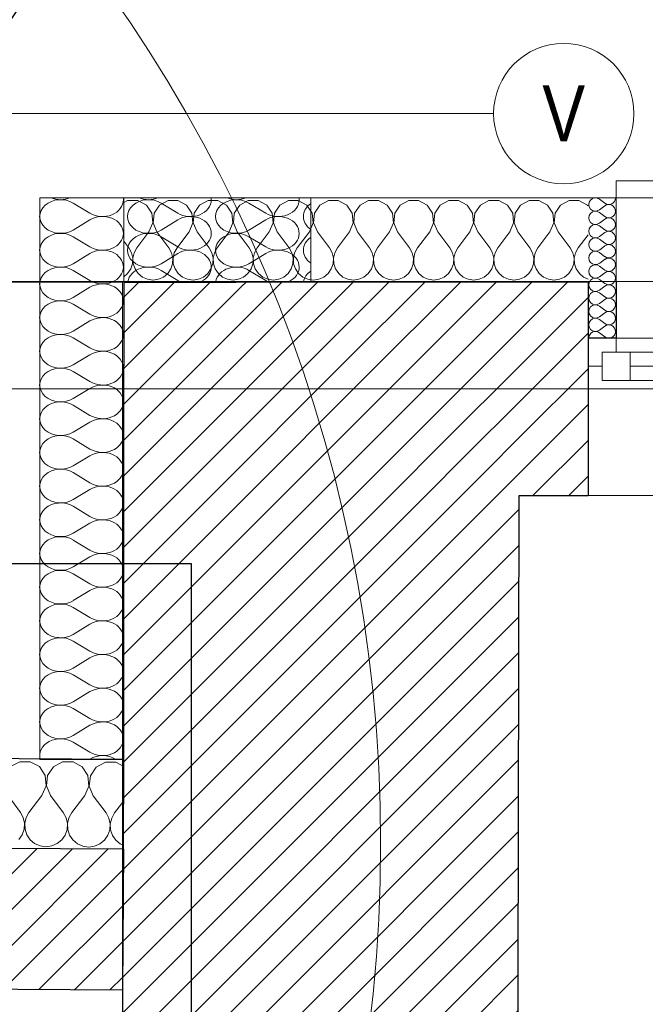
# Model space of a CAD drawing. Header units: millimetres. Extents: x -21056 to 421, y 9759 to 15589.
# Tile 98 of 120: x -1743 to -1631, y 11209 to 11384. Entities that reach past the tile are written whole.
import ezdxf
from ezdxf import colors
from ezdxf.entities.mleader import LeaderData, LeaderLine
from ezdxf.enums import TextEntityAlignment as Align
from ezdxf.math import Vec2, Vec3

# ---------------------------------------------------------------- set-up
doc = ezdxf.new("R2010")
doc.units = ezdxf.units.MM
doc.header["$LTSCALE"] = 25
doc.header["$MEASUREMENT"] = 0
doc.linetypes.add('Kropki i Kreski', pattern=[670.277762, 352.777767, -176.388884, 0, -141.111112])
doc.linetypes.add('Przerywana', pattern=[240, 120, -120])
for name, color, linetype, lineweight in [('0_Nr_pióra__60', 230, 'Continuous', 13), ('Konstrukcja - Siatki mod_Nr_pióra__1', 7, 'Continuous', 13), ('Konstrukcja - Siatki mod_Nr_pióra__48', 1, 'Continuous', 15), ('Konstrukcja - Siatki mod_Nr_pióra__7', 7, 'Continuous', 13), ('KR_INW_Nr_pióra__101', 252, 'Continuous', 5), ('KR_INW_Nr_pióra__102', 3, 'Continuous', 5), ('KR_INW_Nr_pióra__27', 7, 'Continuous', 25), ('KR_INW_Nr_pióra__47', 7, 'Continuous', 15), ('NAPIS_SODON_Nr_pióra__1', 7, 'Continuous', 13), ('NAPIS_SODON_Nr_pióra__121', 255, 'Continuous', 0), ('Okna ArchiCADa_Nr_pióra__1', 7, 'Continuous', 13), ('Okna ArchiCADa_Nr_pióra__27', 7, 'Continuous', 25), ('ROZBUDOWA_WYBURZENIA_KONSTRUKCYJNE_Nr_pióra__21', 7, 'Continuous', 25), ('ROZBUDOWA_WYBURZENIA_KONSTRUKCYJNE_Nr_pióra__27', 7, 'Continuous', 25), ('ROZBUDOWA_WYBURZENIA_KONSTRUKCYJNE_Nr_pióra__47', 7, 'Continuous', 15), ('ROZBUDOWA_WYBURZENIA_KONSTRUKCYJNE_Nr_pióra__48', 1, 'Continuous', 15)]:
    doc.layers.add(name, color=color, linetype=linetype, lineweight=lineweight)
for name, color, linetype in [('BA_odn', 1, 'Continuous'), ('Konstrukcja - Siatki mod', 7, 'Continuous'), ('KR_INW', 7, 'Continuous'), ('MV RAMKA', 7, 'Continuous'), ('NAPIS_SODON', 7, 'Continuous'), ('Okna ArchiCADa', 7, 'Continuous'), ('ROZBUDOWA_WYBURZENIA_KONSTRUKCYJNE', 7, 'Continuous')]:
    doc.layers.add(name, color=color, linetype=linetype)
doc.styles.add('BIKTS', font='bikromsw.shx', dxfattribs={"width": 0.8})
doc.styles.add('GENERATED_STYLE_1', font='ARIALN.TTF')
doc.linetypes.add('Dymek', pattern='A,0,[2,20231130_WYBURZENIA1.Shx,S=15.817082,R=0,X=-0.000255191,Y=0.048578],-1983.5,0', length=1983.5)
doc.linetypes.add('X', pattern='A,0,[1,20231130_WYBURZENIA1.Shx,S=2.380952,R=0,X=0,Y=0],-300,0', length=300)
pattern_1 = [(45, (0, 0), (-31.819804, 31.819804), [])]

# ---------------------------------------------------------------- blocks, each defined once
blk = doc.blocks.new('*X153')
at = {"layer": 'ROZBUDOWA_WYBURZENIA_KONSTRUKCYJNE_Nr_pióra__48', "linetype": 'Continuous'}
for p, q in [((230358, 121666.3), (230387.8, 121648.3)), ((230514.5, 121666.3), (230544.4, 121648.3)), ((230671.1, 121666.3), (230700.9, 121648.3)), ((230358, 121618.3), (230387.8, 121636.3)), ((230514.5, 121618.3), (230544.4, 121636.3)), ((230671.1, 121618.3), (230700.9, 121636.3)), ((230358, 121606.3), (230387.8, 121588.3)), ((230514.5, 121606.3), (230544.4, 121588.3)), ((230671.1, 121606.3), (230700.9, 121588.3)), ((230358, 121558.3), (230387.8, 121576.3)), ((230514.5, 121558.3), (230544.4, 121576.3)), ((230671.1, 121558.3), (230700.9, 121576.3)), ((230358, 121546.3), (230387.8, 121528.3)), ((230514.5, 121546.3), (230544.4, 121528.3)), ((230671.1, 121546.3), (230700.9, 121528.3)), ((230358, 121498.3), (230387.8, 121516.3)), ((230358, 121486.3), (230387.8, 121468.3)), ((230358, 121438.3), (230387.8, 121456.3)), ((230358, 121426.3), (230387.8, 121408.3)), ((230358, 121378.3), (230387.8, 121396.3)), ((230358, 121366.3), (230387.8, 121348.3)), ((230358, 121318.3), (230387.8, 121336.3)), ((230358, 121306.3), (230387.8, 121288.3)), ((230358, 121258.3), (230387.8, 121276.3)), ((230358, 121246.3), (230387.8, 121228.3)), ((230358, 121198.3), (230387.8, 121216.3)), ((230358, 121186.3), (230387.8, 121168.3)), ((230358, 121138.3), (230387.8, 121156.3)), ((230358, 121126.3), (230387.8, 121108.3)), ((230358, 121078.3), (230387.8, 121096.3)), ((230358, 121066.3), (230387.8, 121048.3)), ((230358, 121018.3), (230387.8, 121036.3)), ((230358, 121006.3), (230387.8, 120988.3)), ((230358, 120958.3), (230387.8, 120976.3)), ((230358, 120946.3), (230387.8, 120928.3)), ((230358, 120898.3), (230387.8, 120916.3)), ((230358, 120886.3), (230387.8, 120868.3)), ((230358, 120838.3), (230387.8, 120856.3)), ((230358, 120826.3), (230387.8, 120808.3)), ((230358, 120778.3), (230387.8, 120796.3)), ((230358, 120766.3), (230387.8, 120748.3)), ((230358, 120718.3), (230387.8, 120736.3)), ((230358, 120706.3), (230387.8, 120688.3)), ((230386.7, 120675.6), (230387.8, 120676.3))]:
    blk.add_line(p, q, dxfattribs=at)
at = {"layer": 'ROZBUDOWA_WYBURZENIA_KONSTRUKCYJNE_Nr_pióra__48', "linetype": 'X'}
for centre, start_param, end_param in [((230335.6, 121642.3), 4.068888, 8.497483), ((230335.6, 121702.3), 1.0957, 2.045893), ((230410.2, 121672.3), 0.927295, 3.141593), ((230410.2, 121672.3), 3.141593, 3.252572), ((230492.2, 121642.3), 4.068888, 8.497483), ((230492.2, 121702.3), 1.0957, 2.045893), ((230566.7, 121672.3), 0.927295, 3.141593), ((230566.7, 121672.3), 3.141593, 3.252572), ((230648.7, 121642.3), 4.068888, 8.497483), ((230648.7, 121702.3), 1.0957, 2.045893), ((230723.2, 121672.3), 0.927295, 3.141593), ((230723.2, 121672.3), 3.141593, 3.252572), ((230805.2, 121642.3), 5.413717, 7.152653), ((230410.2, 121612.3), 3.141593, 5.35589), ((230566.7, 121612.3), 3.141593, 5.35589), ((230723.2, 121612.3), 3.141593, 5.35589), ((230335.6, 121582.3), 4.068888, 8.497483), ((230410.2, 121612.3), 0.927295, 3.141593), ((230492.2, 121582.3), 4.068888, 8.497483), ((230566.7, 121612.3), 0.927295, 3.141593), ((230648.7, 121582.3), 4.068888, 8.497483), ((230723.2, 121612.3), 0.927295, 3.141593), ((230805.2, 121582.3), 5.413717, 7.152653), ((230410.2, 121552.3), 3.141593, 5.35589), ((230566.7, 121552.3), 3.141593, 5.35589), ((230723.2, 121552.3), 3.141593, 5.35589), ((230335.6, 121522.3), 4.068888, 8.497483), ((230492.2, 121522.3), 4.068888, 6.140829), ((230648.7, 121522.3), 4.068888, 6.140829), ((230410.2, 121552.3), 0.927295, 3.141593), ((230566.7, 121552.3), 2.109989, 3.141593), ((230723.2, 121552.3), 2.109989, 3.141593), ((230805.2, 121522.3), 5.413717, 6.140829), ((230410.2, 121492.3), 3.141593, 5.35589), ((230566.7, 121552.3), 0.927295, 1.031604), ((230723.2, 121552.3), 0.927295, 1.031604), ((230335.6, 121462.3), 4.068888, 8.497483), ((230410.2, 121492.3), 0.927295, 3.141593), ((230410.2, 121432.3), 3.141593, 5.35589), ((230335.6, 121402.3), 4.068888, 8.497483), ((230410.2, 121432.3), 0.927295, 3.141593), ((230410.2, 121372.3), 3.141593, 5.35589), ((230335.6, 121342.3), 4.068888, 8.497483), ((230410.2, 121372.3), 0.927295, 3.141593), ((230410.2, 121312.3), 3.141593, 5.35589), ((230335.6, 121282.3), 4.068888, 8.497483), ((230410.2, 121312.3), 0.927295, 3.141593), ((230410.2, 121252.3), 3.141593, 5.35589), ((230335.6, 121222.3), 4.068888, 8.497483), ((230410.2, 121252.3), 0.927295, 3.141593), ((230410.2, 121192.3), 3.141593, 5.35589), ((230335.6, 121162.3), 4.068888, 8.497483), ((230410.2, 121192.3), 0.927295, 3.141593), ((230410.2, 121132.3), 3.141593, 5.35589), ((230335.6, 121102.3), 4.068888, 8.497483), ((230410.2, 121132.3), 0.927295, 3.141593), ((230410.2, 121072.3), 3.141593, 5.35589), ((230335.6, 121042.3), 4.068888, 8.497483), ((230410.2, 121072.3), 0.927295, 3.141593), ((230410.2, 121012.3), 3.141593, 5.35589), ((230335.6, 120982.3), 4.068888, 8.497483), ((230410.2, 121012.3), 0.927295, 3.141593), ((230410.2, 120952.3), 3.141593, 5.35589), ((230335.6, 120922.3), 4.068888, 8.497483), ((230410.2, 120952.3), 0.927295, 3.141593), ((230410.2, 120892.3), 3.141593, 5.35589), ((230335.6, 120862.3), 4.068888, 8.497483), ((230410.2, 120892.3), 0.927295, 3.141593), ((230410.2, 120832.3), 3.141593, 5.35589), ((230335.6, 120802.3), 4.068888, 8.497483), ((230410.2, 120832.3), 0.927295, 3.141593), ((230410.2, 120772.3), 3.141593, 5.35589), ((230335.6, 120742.3), 4.068888, 8.497483), ((230410.2, 120772.3), 0.927295, 3.141593), ((230410.2, 120712.3), 3.141593, 5.35589), ((230335.6, 120682.3), 4.068888, 6.508668), ((230410.2, 120712.3), 0.927295, 3.141593), ((230410.2, 120652.3), 4.030563, 5.35589)]:
    blk.add_ellipse(centre, major_axis=(-37.3, 0), ratio=0.804969, start_param=start_param, end_param=end_param, dxfattribs=at)
blk = doc.blocks.new('Wypełnienie_2')
at = {"layer": 'ROZBUDOWA_WYBURZENIA_KONSTRUKCYJNE_Nr_pióra__48', "linetype": 'X'}
for p, q in [((230298.4, 121526.5), (230298.4, 121675.6)), ((230298.4, 121675.6), (230448.4, 121675.6)), ((230448.4, 121675.6), (230781.2, 121675.6)), ((230781.2, 121675.6), (230781.2, 121526.5)), ((230298.4, 120675.6), (230298.4, 121526.5)), ((230448.4, 121526.5), (230448.4, 120675.6)), ((230781.2, 121526.5), (230448.4, 121526.5)), ((230448.4, 120675.6), (230298.4, 120675.6))]:
    blk.add_line(p, q, dxfattribs=at)
blk.add_blockref('*X153', (0, 0), dxfattribs=at)
blk = doc.blocks.new('Strop_1', base_point=(179225, 121523.3))
at = {"layer": 'NAPIS_SODON_Nr_pióra__1', "linetype": 'Continuous', "flags": 128}
blk.add_lwpolyline([(179225, 121523.3), (179225.9, 107003.8), (250898.3, 107008.3), (250897.4, 121527.8)], close=True, dxfattribs=at)
blk = doc.blocks.new('Strop_2', base_point=(188316, 115154.1))
at = {"layer": 'NAPIS_SODON_Nr_pióra__121', "linetype": 'Continuous', "flags": 128}
blk.add_lwpolyline([(205315.4, 121145.6), (224463.2, 121145.6), (224463.2, 120284.7), (224843.2, 120284.7), (224843.2, 121525.6), (230445.6, 121525.6), (230445.6, 120284.7), (230445.6, 115394.1), (230442.2, 115394.1), (230443.9, 117003.9), (226439, 117009.8), (226379.4, 115221.6), (224893.2, 115252.5), (224893.2, 113397.6), (205242.2, 113397.6)], dxfattribs=at)
blk = doc.blocks.new('*X308')
at = {"layer": 'KR_INW_Nr_pióra__102', "linetype": 'Continuous'}
for p, q in [((230455, 121670.6), (230448.4, 121667.1)), ((230492.9, 121614.9), (230499.6, 121630.9)), ((230499.6, 121630.9), (230499, 121637.5)), ((230500.9, 121636.1), (230500.4, 121630.9)), ((230500.4, 121630.9), (230507.1, 121614.9)), ((230492.9, 121614.9), (230471.4, 121586.3)), ((230507.1, 121614.9), (230528.6, 121586.3)), ((230448.2, 121598.2), (230457.1, 121586.3)), ((230551.6, 121597.9), (230542.9, 121586.3)), ((230461.9, 121577.7), (230457.1, 121586.3)), ((230464.1, 121568.1), (230461.9, 121577.7)), ((230466.7, 121577.7), (230464.4, 121568.1)), ((230471.4, 121586.3), (230466.7, 121577.7)), ((230533.3, 121577.7), (230528.6, 121586.3)), ((230535.6, 121568.1), (230533.3, 121577.7)), ((230538.1, 121577.7), (230535.9, 121568.1)), ((230542.9, 121586.3), (230538.1, 121577.7)), ((230460.5, 121548.9), (230463.7, 121558.2)), ((230463.7, 121558.2), (230464.1, 121568.1)), ((230464.4, 121568.1), (230464.9, 121558.2)), ((230464.9, 121558.2), (230468.1, 121548.9)), ((230531.9, 121548.9), (230535.1, 121558.2)), ((230535.1, 121558.2), (230535.6, 121568.1)), ((230535.9, 121568.1), (230536.3, 121558.2)), ((230536.3, 121558.2), (230539.5, 121548.9)), ((230603.4, 121548.9), (230606.1, 121556.9)), ((230609, 121554.7), (230610.9, 121548.9)), ((230448.1, 121535.1), (230454.9, 121540.8)), ((230454.9, 121540.8), (230460.5, 121548.9)), ((230468.1, 121548.9), (230473.6, 121540.8)), ((230473.6, 121540.8), (230481.2, 121534.5)), ((230518.8, 121534.5), (230526.4, 121540.8)), ((230526.4, 121540.8), (230531.9, 121548.9)), ((230539.5, 121548.9), (230545.1, 121540.8)), ((230545.1, 121540.8), (230552.7, 121534.5)), ((230590.2, 121534.5), (230597.8, 121540.8)), ((230597.8, 121540.8), (230603.4, 121548.9)), ((230610.9, 121548.9), (230616.5, 121540.8)), ((230616.5, 121540.8), (230624.1, 121534.5)), ((230481.2, 121534.5), (230490.2, 121530.5)), ((230490.2, 121530.5), (230500, 121529.2)), ((230500, 121529.2), (230509.8, 121530.5)), ((230509.8, 121530.5), (230518.8, 121534.5)), ((230552.7, 121534.5), (230561.7, 121530.5)), ((230561.7, 121530.5), (230571.4, 121529.2)), ((230571.4, 121529.2), (230581.2, 121530.5)), ((230581.2, 121530.5), (230590.2, 121534.5)), ((230624.1, 121534.5), (230633.1, 121530.5)), ((230633.1, 121530.5), (230642.9, 121529.2))]:
    blk.add_line(p, q, dxfattribs=at)
blk = doc.blocks.new('Ściana_21', base_point=(231153.4, 121675.6))
at = {"layer": 'KR_INW_Nr_pióra__101', "linetype": 'Continuous'}
h = blk.add_hatch(dxfattribs=at)
h.set_pattern_fill('Cegła_licówka', color=256, style=0, pattern_type=2)
h.set_pattern_definition(pattern_1)
h.paths.add_polyline_path([(230447.3, 121145.6), (231152.3, 121145.6), (230647.6, 121525.6), (230448.1, 121525.6)])
h = blk.add_hatch(dxfattribs=at)
h.set_pattern_fill('Cegła_licówka', color=256, style=0, pattern_type=2)
h.set_pattern_definition(pattern_1)
h.paths.add_polyline_path([(230447.3, 121145.6), (230441.4, 118243.6), (230556.4, 118243.4), (231146.4, 118242.2), (231152.3, 121145.6)])
at = {"layer": 'KR_INW_Nr_pióra__27', "linetype": 'Continuous'}
blk.add_line((230448.1, 121525.6), (230647.6, 121525.6), dxfattribs=at)
at = {"layer": 'KR_INW_Nr_pióra__27', "linetype": 'Continuous', "flags": 128}
for points in [[(230448.1, 121525.6), (230441.4, 118243.6)], [(231146.4, 118242.2), (231152.3, 121145.6)]]:
    blk.add_lwpolyline(points, dxfattribs=at)
at = {"layer": 'KR_INW_Nr_pióra__47', "linetype": 'Continuous', "flags": 128}
blk.add_lwpolyline([(230448.4, 121675.6), (230448.1, 121525.6)], dxfattribs=at)
at = {"layer": 'KR_INW'}
blk.add_blockref('*X308', (0, 0), dxfattribs=at)
blk = doc.blocks.new('*X312')
at = {"layer": 'KR_INW_Nr_pióra__102', "linetype": 'Continuous'}
for p, q in [((230455.6, 121670.9), (230455, 121670.6)), ((230473, 121670.9), (230455.6, 121670.9)), ((230488.3, 121662.7), (230473, 121670.9)), ((230497.9, 121648.2), (230488.3, 121662.7)), ((230511.7, 121662.7), (230502.1, 121648.2)), ((230527, 121670.9), (230511.7, 121662.7)), ((230544.4, 121670.9), (230527, 121670.9)), ((230559.7, 121662.7), (230544.4, 121670.9)), ((230569.4, 121648.2), (230559.7, 121662.7)), ((230583.1, 121662.7), (230573.5, 121648.2)), ((230598.4, 121670.9), (230583.1, 121662.7)), ((230615.8, 121670.9), (230598.4, 121670.9)), ((230631.2, 121662.7), (230615.8, 121670.9)), ((230640.8, 121648.2), (230631.2, 121662.7)), ((230654.5, 121662.7), (230644.9, 121648.2)), ((230669.9, 121670.9), (230654.5, 121662.7)), ((230687.3, 121670.9), (230669.9, 121670.9)), ((230702.6, 121662.7), (230687.3, 121670.9)), ((230712.2, 121648.2), (230702.6, 121662.7)), ((230726, 121662.7), (230716.3, 121648.2)), ((230741.3, 121670.9), (230726, 121662.7)), ((230758.7, 121670.9), (230741.3, 121670.9)), ((230774, 121662.7), (230758.7, 121670.9)), ((230783.7, 121648.2), (230774, 121662.7)), ((230797.4, 121662.7), (230787.8, 121648.2)), ((230812.7, 121670.9), (230797.4, 121662.7)), ((230830.1, 121670.9), (230812.7, 121670.9)), ((230845.5, 121662.7), (230830.1, 121670.9)), ((230855.1, 121648.2), (230845.5, 121662.7)), ((230868.8, 121662.7), (230859.2, 121648.2)), ((230884.2, 121670.9), (230868.8, 121662.7)), ((230901.6, 121670.9), (230884.2, 121670.9)), ((230916.9, 121662.7), (230901.6, 121670.9)), ((230926.5, 121648.2), (230916.9, 121662.7)), ((230940.3, 121662.7), (230930.6, 121648.2)), ((230955.6, 121670.9), (230940.3, 121662.7)), ((230973, 121670.9), (230955.6, 121670.9)), ((230988.3, 121662.7), (230973, 121670.9)), ((230997.9, 121648.2), (230988.3, 121662.7)), ((231011.7, 121662.7), (231002.1, 121648.2)), ((231027, 121670.9), (231011.7, 121662.7)), ((231044.4, 121670.9), (231027, 121670.9)), ((231059.7, 121662.7), (231044.4, 121670.9)), ((231069.4, 121648.2), (231059.7, 121662.7)), ((231083.1, 121662.7), (231073.5, 121648.2)), ((231098.4, 121670.9), (231083.1, 121662.7)), ((231115.8, 121670.9), (231098.4, 121670.9)), ((231131.2, 121662.7), (231115.8, 121670.9)), ((231140.8, 121648.2), (231131.2, 121662.7)), ((231154.5, 121662.7), (231144.9, 121648.2)), ((231169.9, 121670.9), (231154.5, 121662.7)), ((231187.3, 121670.9), (231169.9, 121670.9)), ((231202.6, 121662.7), (231187.3, 121670.9)), ((231212.2, 121648.2), (231202.6, 121662.7)), ((231226, 121662.7), (231216.3, 121648.2)), ((231241.3, 121670.9), (231226, 121662.7)), ((231258.7, 121670.9), (231241.3, 121670.9)), ((231274, 121662.7), (231258.7, 121670.9)), ((231274.9, 121661.4), (231274, 121662.7)), ((230499, 121637.5), (230497.9, 121648.2)), ((230502.1, 121648.2), (230500.9, 121636.1)), ((230571, 121630.9), (230569.4, 121648.2)), ((230573.5, 121648.2), (230571.8, 121630.9)), ((230642.4, 121630.9), (230640.8, 121648.2)), ((230644.9, 121648.2), (230643.3, 121630.9)), ((230713.9, 121630.9), (230712.2, 121648.2)), ((230716.3, 121648.2), (230714.7, 121630.9)), ((230785.3, 121630.9), (230783.7, 121648.2)), ((230787.8, 121648.2), (230786.1, 121630.9)), ((230856.7, 121630.9), (230855.1, 121648.2)), ((230859.2, 121648.2), (230857.6, 121630.9)), ((230928.2, 121630.9), (230926.5, 121648.2)), ((230930.6, 121648.2), (230929, 121630.9)), ((230999.6, 121630.9), (230997.9, 121648.2)), ((231002.1, 121648.2), (231000.4, 121630.9)), ((231071, 121630.9), (231069.4, 121648.2)), ((231073.5, 121648.2), (231071.8, 121630.9)), ((231142.4, 121630.9), (231140.8, 121648.2)), ((231144.9, 121648.2), (231143.3, 121630.9)), ((231213.9, 121630.9), (231212.2, 121648.2)), ((231216.3, 121648.2), (231214.7, 121630.9)), ((230564.3, 121614.9), (230571, 121630.9)), ((230571.8, 121630.9), (230578.6, 121614.9)), ((230635.7, 121614.9), (230642.4, 121630.9)), ((230643.3, 121630.9), (230650, 121614.9)), ((230707.1, 121614.9), (230713.9, 121630.9)), ((230714.7, 121630.9), (230721.4, 121614.9)), ((230778.6, 121614.9), (230785.3, 121630.9)), ((230786.1, 121630.9), (230792.9, 121614.9)), ((230850, 121614.9), (230856.7, 121630.9)), ((230857.6, 121630.9), (230864.3, 121614.9)), ((230921.4, 121614.9), (230928.2, 121630.9)), ((230929, 121630.9), (230935.7, 121614.9)), ((230992.9, 121614.9), (230999.6, 121630.9)), ((231000.4, 121630.9), (231007.1, 121614.9)), ((231064.3, 121614.9), (231071, 121630.9)), ((231071.8, 121630.9), (231078.6, 121614.9)), ((231135.7, 121614.9), (231142.4, 121630.9)), ((231143.3, 121630.9), (231150, 121614.9)), ((231207.1, 121614.9), (231213.9, 121630.9)), ((231214.7, 121630.9), (231221.4, 121614.9)), ((230564.3, 121614.9), (230551.6, 121597.9)), ((230578.6, 121614.9), (230600, 121586.3)), ((230635.7, 121614.9), (230614.3, 121586.3)), ((230650, 121614.9), (230671.4, 121586.3)), ((230707.1, 121614.9), (230685.7, 121586.3)), ((230721.4, 121614.9), (230742.9, 121586.3)), ((230778.6, 121614.9), (230757.1, 121586.3)), ((230792.9, 121614.9), (230814.3, 121586.3)), ((230850, 121614.9), (230828.6, 121586.3)), ((230864.3, 121614.9), (230885.7, 121586.3)), ((230921.4, 121614.9), (230900, 121586.3)), ((230935.7, 121614.9), (230957.1, 121586.3)), ((230992.9, 121614.9), (230971.4, 121586.3)), ((231007.1, 121614.9), (231028.6, 121586.3)), ((231064.3, 121614.9), (231042.9, 121586.3)), ((231078.6, 121614.9), (231100, 121586.3)), ((231135.7, 121614.9), (231114.3, 121586.3)), ((231150, 121614.9), (231171.4, 121586.3)), ((231207.1, 121614.9), (231185.7, 121586.3)), ((231221.4, 121614.9), (231242.9, 121586.3)), ((231274.9, 121610), (231257.1, 121586.3)), ((230604.8, 121577.7), (230600, 121586.3)), ((230607, 121568.1), (230604.8, 121577.7)), ((230609.5, 121577.7), (230607.3, 121568.1)), ((230614.3, 121586.3), (230609.5, 121577.7)), ((230676.2, 121577.7), (230671.4, 121586.3)), ((230678.4, 121568.1), (230676.2, 121577.7)), ((230680.9, 121577.7), (230678.7, 121568.1)), ((230685.7, 121586.3), (230680.9, 121577.7)), ((230747.6, 121577.7), (230742.9, 121586.3)), ((230749.9, 121568.1), (230747.6, 121577.7)), ((230752.4, 121577.7), (230750.1, 121568.1)), ((230757.1, 121586.3), (230752.4, 121577.7)), ((230819.1, 121577.7), (230814.3, 121586.3)), ((230821.3, 121568.1), (230819.1, 121577.7)), ((230823.8, 121577.7), (230821.6, 121568.1)), ((230828.6, 121586.3), (230823.8, 121577.7)), ((230890.5, 121577.7), (230885.7, 121586.3)), ((230892.7, 121568.1), (230890.5, 121577.7)), ((230895.2, 121577.7), (230893, 121568.1)), ((230900, 121586.3), (230895.2, 121577.7)), ((230961.9, 121577.7), (230957.1, 121586.3)), ((230964.1, 121568.1), (230961.9, 121577.7)), ((230966.7, 121577.7), (230964.4, 121568.1)), ((230971.4, 121586.3), (230966.7, 121577.7)), ((231033.3, 121577.7), (231028.6, 121586.3)), ((231035.6, 121568.1), (231033.3, 121577.7)), ((231038.1, 121577.7), (231035.9, 121568.1)), ((231042.9, 121586.3), (231038.1, 121577.7)), ((231104.8, 121577.7), (231100, 121586.3)), ((231107, 121568.1), (231104.8, 121577.7)), ((231109.5, 121577.7), (231107.3, 121568.1)), ((231114.3, 121586.3), (231109.5, 121577.7)), ((231176.2, 121577.7), (231171.4, 121586.3)), ((231178.4, 121568.1), (231176.2, 121577.7)), ((231180.9, 121577.7), (231178.7, 121568.1)), ((231185.7, 121586.3), (231180.9, 121577.7)), ((231247.6, 121577.7), (231242.9, 121586.3)), ((231249.9, 121568.1), (231247.6, 121577.7)), ((231252.4, 121577.7), (231250.1, 121568.1)), ((231257.1, 121586.3), (231252.4, 121577.7)), ((230606.1, 121556.9), (230606.5, 121558.2)), ((230606.5, 121558.2), (230607, 121568.1)), ((230607.3, 121568.1), (230607.8, 121558.2)), ((230607.8, 121558.2), (230609, 121554.7)), ((230674.8, 121548.9), (230677.9, 121558.2)), ((230677.9, 121558.2), (230678.4, 121568.1)), ((230678.7, 121568.1), (230679.2, 121558.2)), ((230679.2, 121558.2), (230682.3, 121548.9)), ((230746.2, 121548.9), (230749.4, 121558.2)), ((230749.4, 121558.2), (230749.9, 121568.1)), ((230750.1, 121568.1), (230750.6, 121558.2)), ((230750.6, 121558.2), (230753.8, 121548.9)), ((230817.7, 121548.9), (230820.8, 121558.2)), ((230820.8, 121558.2), (230821.3, 121568.1)), ((230821.6, 121568.1), (230822.1, 121558.2)), ((230822.1, 121558.2), (230825.2, 121548.9)), ((230889.1, 121548.9), (230892.2, 121558.2)), ((230892.2, 121558.2), (230892.7, 121568.1)), ((230893, 121568.1), (230893.5, 121558.2)), ((230893.5, 121558.2), (230896.6, 121548.9)), ((230960.5, 121548.9), (230963.7, 121558.2)), ((230963.7, 121558.2), (230964.1, 121568.1)), ((230964.4, 121568.1), (230964.9, 121558.2)), ((230964.9, 121558.2), (230968.1, 121548.9)), ((231031.9, 121548.9), (231035.1, 121558.2)), ((231035.1, 121558.2), (231035.6, 121568.1)), ((231035.9, 121568.1), (231036.3, 121558.2)), ((231036.3, 121558.2), (231039.5, 121548.9)), ((231103.4, 121548.9), (231106.5, 121558.2)), ((231106.5, 121558.2), (231107, 121568.1)), ((231107.3, 121568.1), (231107.8, 121558.2)), ((231107.8, 121558.2), (231110.9, 121548.9)), ((231174.8, 121548.9), (231177.9, 121558.2)), ((231177.9, 121558.2), (231178.4, 121568.1)), ((231178.7, 121568.1), (231179.2, 121558.2)), ((231179.2, 121558.2), (231182.3, 121548.9)), ((231246.2, 121548.9), (231249.4, 121558.2)), ((231249.4, 121558.2), (231249.9, 121568.1)), ((231250.1, 121568.1), (231250.6, 121558.2)), ((231250.6, 121558.2), (231253.8, 121548.9)), ((230661.6, 121534.5), (230669.2, 121540.8)), ((230669.2, 121540.8), (230674.8, 121548.9)), ((230682.3, 121548.9), (230687.9, 121540.8)), ((230687.9, 121540.8), (230695.5, 121534.5)), ((230733.1, 121534.5), (230740.6, 121540.8)), ((230740.6, 121540.8), (230746.2, 121548.9)), ((230753.8, 121548.9), (230759.4, 121540.8)), ((230759.4, 121540.8), (230766.9, 121534.5)), ((230804.5, 121534.5), (230812.1, 121540.8)), ((230812.1, 121540.8), (230817.7, 121548.9)), ((230825.2, 121548.9), (230830.8, 121540.8)), ((230830.8, 121540.8), (230838.4, 121534.5)), ((230875.9, 121534.5), (230883.5, 121540.8)), ((230883.5, 121540.8), (230889.1, 121548.9)), ((230896.6, 121548.9), (230902.2, 121540.8)), ((230902.2, 121540.8), (230909.8, 121534.5)), ((230947.3, 121534.5), (230954.9, 121540.8)), ((230954.9, 121540.8), (230960.5, 121548.9)), ((230968.1, 121548.9), (230973.6, 121540.8)), ((230973.6, 121540.8), (230981.2, 121534.5)), ((231018.8, 121534.5), (231026.4, 121540.8)), ((231026.4, 121540.8), (231031.9, 121548.9)), ((231039.5, 121548.9), (231045.1, 121540.8)), ((231045.1, 121540.8), (231052.7, 121534.5)), ((231090.2, 121534.5), (231097.8, 121540.8)), ((231097.8, 121540.8), (231103.4, 121548.9)), ((231110.9, 121548.9), (231116.5, 121540.8)), ((231116.5, 121540.8), (231124.1, 121534.5)), ((231161.6, 121534.5), (231169.2, 121540.8)), ((231169.2, 121540.8), (231174.8, 121548.9)), ((231182.3, 121548.9), (231187.9, 121540.8)), ((231187.9, 121540.8), (231195.5, 121534.5)), ((231233.1, 121534.5), (231240.6, 121540.8)), ((231240.6, 121540.8), (231246.2, 121548.9)), ((231253.8, 121548.9), (231259.4, 121540.8)), ((231259.4, 121540.8), (231266.9, 121534.5)), ((230642.9, 121529.2), (230652.6, 121530.5)), ((230652.6, 121530.5), (230661.6, 121534.5)), ((230695.5, 121534.5), (230704.5, 121530.5)), ((230704.5, 121530.5), (230714.3, 121529.2)), ((230714.3, 121529.2), (230724, 121530.5)), ((230724, 121530.5), (230733.1, 121534.5)), ((230766.9, 121534.5), (230776, 121530.5)), ((230776, 121530.5), (230785.7, 121529.2)), ((230785.7, 121529.2), (230795.5, 121530.5)), ((230795.5, 121530.5), (230804.5, 121534.5)), ((230838.4, 121534.5), (230847.4, 121530.5)), ((230847.4, 121530.5), (230857.1, 121529.2)), ((230857.1, 121529.2), (230866.9, 121530.5)), ((230866.9, 121530.5), (230875.9, 121534.5)), ((230909.8, 121534.5), (230918.8, 121530.5)), ((230918.8, 121530.5), (230928.6, 121529.2)), ((230928.6, 121529.2), (230938.3, 121530.5)), ((230938.3, 121530.5), (230947.3, 121534.5)), ((230981.2, 121534.5), (230990.2, 121530.5)), ((230990.2, 121530.5), (231000, 121529.2)), ((231000, 121529.2), (231009.8, 121530.5)), ((231009.8, 121530.5), (231018.8, 121534.5)), ((231052.7, 121534.5), (231061.7, 121530.5)), ((231061.7, 121530.5), (231071.4, 121529.2)), ((231071.4, 121529.2), (231081.2, 121530.5)), ((231081.2, 121530.5), (231090.2, 121534.5)), ((231124.1, 121534.5), (231133.1, 121530.5)), ((231133.1, 121530.5), (231142.9, 121529.2)), ((231142.9, 121529.2), (231152.6, 121530.5)), ((231152.6, 121530.5), (231161.6, 121534.5)), ((231195.5, 121534.5), (231204.5, 121530.5)), ((231204.5, 121530.5), (231214.3, 121529.2)), ((231214.3, 121529.2), (231224, 121530.5)), ((231224, 121530.5), (231233.1, 121534.5)), ((231266.9, 121534.5), (231274.9, 121531))]:
    blk.add_line(p, q, dxfattribs=at)
blk = doc.blocks.new('*X323')
at = {"layer": 'KR_INW_Nr_pióra__102', "linetype": 'Continuous'}
for p, q in [((231295.2, 121673.2), (231304.7, 121666.1)), ((231295.2, 121654.2), (231304.7, 121661.3)), ((231295.2, 121649.4), (231304.7, 121642.3)), ((231295.2, 121630.4), (231304.7, 121637.5)), ((231295.2, 121625.6), (231304.7, 121618.5)), ((231295.2, 121606.5), (231304.7, 121613.7)), ((231295.2, 121601.8), (231304.7, 121594.6)), ((231295.2, 121582.7), (231304.7, 121589.9)), ((231295.2, 121578), (231304.7, 121570.8)), ((231295.2, 121558.9), (231304.7, 121566.1)), ((231295.2, 121554.2), (231304.7, 121547)), ((231295.2, 121535.1), (231304.7, 121542.3)), ((231295.2, 121530.4), (231304.7, 121523.2)), ((231295.2, 121511.3), (231304.7, 121518.5)), ((231295.2, 121506.5), (231304.7, 121499.4)), ((231295.2, 121487.5), (231304.7, 121494.6)), ((231295.2, 121482.7), (231304.7, 121475.6)), ((231295.2, 121463.7), (231304.7, 121470.8)), ((231295.2, 121458.9), (231304.7, 121451.8)), ((231295.2, 121439.9), (231304.7, 121447)), ((231295.2, 121435.1), (231304.7, 121428))]:
    blk.add_line(p, q, dxfattribs=at)
for centre, start, end in [((231288, 121663.7), 53.1301, 306.8699), ((231311.8, 121675.6), 233.1301, 0), ((231311.8, 121651.8), 0, 126.8699), ((231288, 121639.9), 53.1301, 306.8699), ((231311.8, 121651.8), 233.1301, 0), ((231288, 121616.1), 53.1301, 306.8699), ((231311.8, 121628), 0, 126.8699), ((231311.8, 121628), 233.1301, 0), ((231311.8, 121604.2), 0, 126.8699), ((231288, 121592.3), 53.1301, 306.8699), ((231311.8, 121604.2), 233.1301, 0), ((231311.8, 121580.4), 0, 126.8699), ((231288, 121568.5), 53.1301, 306.8699), ((231311.8, 121580.4), 233.1301, 0), ((231288, 121544.6), 53.1301, 306.8699), ((231311.8, 121556.5), 0, 126.8699), ((231311.8, 121556.5), 233.1301, 0), ((231311.8, 121532.7), 0, 126.8699), ((231288, 121520.8), 53.1301, 306.8699), ((231311.8, 121532.7), 233.1301, 0), ((231311.8, 121508.9), 0, 126.8699), ((231288, 121497), 53.1301, 306.8699), ((231311.8, 121508.9), 233.1301, 0), ((231288, 121473.2), 53.1301, 306.8699), ((231311.8, 121485.1), 0, 126.8699), ((231311.8, 121485.1), 233.1301, 0), ((231311.8, 121461.3), 0, 126.8699), ((231288, 121449.4), 53.1301, 306.8699), ((231311.8, 121461.3), 233.1301, 0), ((231311.8, 121437.5), 0, 126.8699), ((231288, 121425.6), 53.1301, 180), ((231311.8, 121437.5), 233.1301, 0)]:
    blk.add_arc(centre, 11.9, start, end, dxfattribs=at)
blk = doc.blocks.new('Okno dwuskrzydłowe 19_5')
at = {"layer": 'Okna ArchiCADa_Nr_pióra__1', "linetype": 'Continuous'}
for p, q in [((-566.8, 230), (566.8, 230)), ((-541.8, 25), (-491.8, 25)), ((-541.8, -25), (-541.8, 25)), ((-491.8, 25), (-50, 25)), ((-491.8, 25), (-491.8, -25)), ((-491.8, 25), (-50, 25)), ((-566.8, 0), (-541.8, 0)), ((-541.8, 0), (-541.8, -25)), ((-491.8, 0), (-50, 0)), ((-541.8, -25), (-516.8, -25)), ((-491.8, -25), (-541.8, -25)), ((-516.8, -25), (-516.8, -50)), ((-50, -25), (-491.8, -25)), ((-516.8, -50), (-566.8, -50)), ((0, -50), (-516.8, -50)), ((-516.8, -300), (-516.8, -330)), ((-516.8, -330), (516.8, -330))]:
    blk.add_line(p, q, dxfattribs=at)
at = {"layer": 'Okna ArchiCADa_Nr_pióra__1', "linetype": 'Przerywana'}
blk.add_line((-516.8, -300), (516.8, -300), dxfattribs=at)
at = {"layer": 'Okna ArchiCADa_Nr_pióra__27', "linetype": 'Continuous'}
for p, q in [((-566.8, -50), (-566.8, 0)), ((-516.8, -50), (-566.8, -50))]:
    blk.add_line(p, q, dxfattribs=at)
blk = doc.blocks.new('Ściana_22', base_point=(231153.4, 121675.6))
at = {"layer": 'KR_INW_Nr_pióra__101', "linetype": 'Continuous'}
h = blk.add_hatch(dxfattribs=at)
h.set_pattern_fill('Cegła_licówka', color=256, style=0, pattern_type=2)
h.set_pattern_definition(pattern_1)
h.paths.add_polyline_path([(230647.6, 121525.6), (231152.3, 121145.6), (231153.1, 121525.6)])
h = blk.add_hatch(dxfattribs=at)
h.set_pattern_fill('Cegła_licówka', color=256, style=0, pattern_type=2)
h.set_pattern_definition(pattern_1)
h.paths.add_polyline_path([(231152.3, 121145.6), (231274.9, 121145.6), (231274.9, 121375.6), (231274.9, 121425.6), (231274.9, 121525.6), (231153.1, 121525.6)])
at = {"layer": 'KR_INW_Nr_pióra__27', "linetype": 'Continuous'}
for p, q in [((231153.1, 121525.6), (230647.6, 121525.6)), ((231274.9, 121525.6), (231153.1, 121525.6)), ((231274.9, 121525.6), (231274.9, 121425.6)), ((231324.9, 121525.6), (231324.9, 121425.6)), ((231324.9, 121425.6), (231274.9, 121425.6)), ((231274.9, 121425.6), (231274.9, 121375.6)), ((231274.9, 121375.6), (231274.9, 121145.6))]:
    blk.add_line(p, q, dxfattribs=at)
at = {"layer": 'KR_INW_Nr_pióra__27', "linetype": 'Continuous', "flags": 128}
blk.add_lwpolyline([(231152.3, 121145.6), (231274.9, 121145.6)], dxfattribs=at)
at = {"layer": 'KR_INW_Nr_pióra__47', "linetype": 'Continuous'}
for p, q in [((231274.9, 121675.6), (231324.9, 121675.6)), ((231324.9, 121425.6), (231324.9, 121675.6)), ((231324.9, 121675.6), (231324.9, 121525.6)), ((231274.9, 121425.6), (231324.9, 121425.6))]:
    blk.add_line(p, q, dxfattribs=at)
at = {"layer": 'KR_INW_Nr_pióra__47', "linetype": 'Continuous', "flags": 128}
for points in [[(230481.2, 121675.6), (230448.4, 121675.6)], [(231274.9, 121675.6), (230781.2, 121675.6)]]:
    blk.add_lwpolyline(points, dxfattribs=at)
at = {"layer": 'KR_INW'}
for name in ['*X312', '*X323']:
    blk.add_blockref(name, (0, 0), dxfattribs=at)
at = {"layer": 'Okna ArchiCADa', "color": 21, "linetype": 'Continuous', "lineweight": 13, "true_color": 0xff9955, "xscale": -1, "zscale": 1000, "rotation": 180}
blk.add_blockref('Okno dwuskrzydłowe 19_5', (231841.7, 121375.6), dxfattribs=at)
blk = doc.blocks.new('*X555')
at = {"layer": 'ROZBUDOWA_WYBURZENIA_KONSTRUKCYJNE_Nr_pióra__48', "linetype": 'Continuous'}
for p, q in [((230263, 120671.7), (230246.6, 120663.1)), ((230281.5, 120671.6), (230263, 120671.7)), ((230297.8, 120662.8), (230281.5, 120671.6)), ((230308, 120647.2), (230297.8, 120662.8)), ((230322.8, 120662.6), (230312.4, 120647.2)), ((230339.2, 120671.3), (230322.8, 120662.6)), ((230357.7, 120671.2), (230339.2, 120671.3)), ((230374, 120662.3), (230357.7, 120671.2)), ((230384.2, 120646.8), (230374, 120662.3)), ((230399, 120662.1), (230388.6, 120646.7)), ((230415.4, 120670.8), (230399, 120662.1)), ((230433.9, 120670.7), (230415.4, 120670.8)), ((230448.3, 120662.9), (230433.9, 120670.7)), ((230309.7, 120628.8), (230308, 120647.2)), ((230312.4, 120647.2), (230310.5, 120628.7)), ((230385.9, 120628.3), (230384.2, 120646.8)), ((230388.6, 120646.7), (230386.7, 120628.3)), ((230302.4, 120611.7), (230309.7, 120628.8)), ((230310.5, 120628.7), (230317.6, 120611.6)), ((230378.6, 120611.2), (230385.9, 120628.3)), ((230386.7, 120628.3), (230393.8, 120611.1)), ((230241.4, 120612.1), (230264.1, 120581.4)), ((230302.4, 120611.7), (230279.3, 120581.4)), ((230317.6, 120611.6), (230340.3, 120581)), ((230378.6, 120611.2), (230355.5, 120580.9)), ((230393.8, 120611.1), (230416.5, 120580.5)), ((230447.9, 120601.8), (230431.7, 120580.4)), ((230269.1, 120572.2), (230264.1, 120581.4)), ((230271.4, 120562), (230269.1, 120572.2)), ((230274.2, 120572.2), (230271.7, 120562)), ((230279.3, 120581.4), (230274.2, 120572.2)), ((230345.3, 120571.7), (230340.3, 120581)), ((230347.6, 120561.5), (230345.3, 120571.7)), ((230350.4, 120571.7), (230347.9, 120561.5)), ((230355.5, 120580.9), (230350.4, 120571.7)), ((230421.5, 120571.3), (230416.5, 120580.5)), ((230431.7, 120580.4), (230426.6, 120571.2)), ((230270.9, 120551.5), (230271.4, 120562)), ((230271.7, 120562), (230272.2, 120551.5)), ((230347.1, 120551), (230347.6, 120561.5)), ((230347.9, 120561.5), (230348.4, 120551)), ((230423.8, 120561), (230421.5, 120571.3)), ((230423.2, 120550.5), (230423.8, 120561)), ((230426.6, 120571.2), (230424.1, 120561)), ((230424.1, 120561), (230424.6, 120550.5)), ((230261.4, 120532.9), (230267.4, 120541.5)), ((230267.4, 120541.5), (230270.9, 120551.5)), ((230272.2, 120551.5), (230275.5, 120541.5)), ((230275.5, 120541.5), (230281.4, 120532.8)), ((230337.6, 120532.4), (230343.6, 120541.1)), ((230343.6, 120541.1), (230347.1, 120551)), ((230348.4, 120551), (230351.7, 120541)), ((230351.7, 120541), (230357.6, 120532.3)), ((230413.8, 120532), (230419.8, 120540.6)), ((230419.8, 120540.6), (230423.2, 120550.5)), ((230424.6, 120550.5), (230427.9, 120540.5)), ((230427.9, 120540.5), (230433.8, 120531.8)), ((230281.4, 120532.8), (230289.4, 120526)), ((230289.4, 120526), (230299, 120521.7)), ((230299, 120521.7), (230309.4, 120520.2)), ((230309.4, 120520.2), (230319.9, 120521.6)), ((230319.9, 120521.6), (230329.5, 120525.8)), ((230329.5, 120525.8), (230337.6, 120532.4)), ((230357.6, 120532.3), (230365.6, 120525.6)), ((230365.6, 120525.6), (230375.2, 120521.3)), ((230375.2, 120521.3), (230385.6, 120519.7)), ((230385.6, 120519.7), (230396, 120521.1)), ((230396, 120521.1), (230405.7, 120525.3)), ((230405.7, 120525.3), (230413.8, 120532)), ((230433.8, 120531.8), (230441.8, 120525.1)), ((230441.8, 120525.1), (230447.4, 120522.6))]:
    blk.add_line(p, q, dxfattribs=at)
blk = doc.blocks.new('Ściana_132', base_point=(228077, 120690.2))
at = {"layer": 'ROZBUDOWA_WYBURZENIA_KONSTRUKCYJNE_Nr_pióra__48', "linetype": 'Continuous'}
h = blk.add_hatch(dxfattribs=at)
h.set_pattern_fill('Cegła_licówka', color=256, style=0, pattern_type=2)
h.set_pattern_definition(pattern_1)
h.paths.add_polyline_path([(229328, 120522.5), (229326.5, 120272.5), (230445.9, 120265.6), (230447.4, 120515.6)])
at = {"layer": 'ROZBUDOWA_WYBURZENIA_KONSTRUKCYJNE_Nr_pióra__21', "linetype": 'X', "flags": 128}
blk.add_lwpolyline([(230448.4, 120675.6), (229329, 120682.5)], dxfattribs=at)
at = {"layer": 'ROZBUDOWA_WYBURZENIA_KONSTRUKCYJNE_Nr_pióra__27', "linetype": 'Continuous'}
blk.add_line((230447.4, 120515.6), (229328, 120522.5), dxfattribs=at)
at = {"layer": 'ROZBUDOWA_WYBURZENIA_KONSTRUKCYJNE_Nr_pióra__27', "linetype": 'Continuous', "flags": 128}
blk.add_lwpolyline([(230447.4, 120515.6), (230445.9, 120265.6)], dxfattribs=at)
at = {"layer": 'ROZBUDOWA_WYBURZENIA_KONSTRUKCYJNE_Nr_pióra__27', "linetype": 'X', "flags": 128}
blk.add_lwpolyline([(229326.5, 120272.5), (230445.9, 120265.6)], dxfattribs=at)
at = {"layer": 'ROZBUDOWA_WYBURZENIA_KONSTRUKCYJNE_Nr_pióra__47', "linetype": 'Continuous', "flags": 128}
blk.add_lwpolyline([(230448.4, 120675.6), (230447.4, 120515.6)], dxfattribs=at)
at = {"layer": 'ROZBUDOWA_WYBURZENIA_KONSTRUKCYJNE'}
blk.add_blockref('*X555', (0, 0), dxfattribs=at)
blk = doc.blocks.new('Standardowy znacznik siatki_7')
at = {"layer": 'Konstrukcja - Siatki mod_Nr_pióra__48', "linetype": 'Kropki i Kreski'}
blk.add_line((5833.1, 0), (6833.1, 0), dxfattribs=at)
at = {"layer": 'Konstrukcja - Siatki mod_Nr_pióra__7', "linetype": 'Continuous'}
blk.add_circle((6958.1, 0), 125, dxfattribs=at)
at = {"layer": 'Konstrukcja - Siatki mod_Nr_pióra__1', "style": 'GENERATED_STYLE_1'}
for tag, p in [('AC_MarkerText_1_0', (-125, 0.5)), ('AC_MarkerText_1_1', (6958.1, 0.5))]:
    blk.add_attdef(tag, text='', height=100, dxfattribs=at).set_placement(p, align=Align.MIDDLE_CENTER)
blk = doc.blocks.new('Standardowy znacznik siatki_8')
at = {"layer": 'Konstrukcja - Siatki mod_Nr_pióra__48', "linetype": 'Kropki i Kreski'}
blk.add_line((1000, 0), (72912, 0), dxfattribs=at)
blk = doc.blocks.new('_None')

msp = doc.modelspace()

# ---------------------------------------------------------------- linework, layer by layer
at = {"layer": '0_Nr_pióra__60', "linetype": 'Dymek'}
msp.add_circle((-1939.94, 11237.52), 261.64, dxfattribs=at)
at = {"layer": 'MV RAMKA', "color": 14, "true_color": 0xb00000}
msp.add_lwpolyline([(-2345.29, 11287.37), (-1712.05, 11287.37), (-1712.05, 10956.28), (-2345.29, 10956.28)], close=True, dxfattribs=at)

# ---------------------------------------------------------------- block references
at = {"layer": 'Konstrukcja - Siatki mod', "color": 8, "linetype": 'Continuous', "lineweight": 13}
ref = msp.add_blockref('Standardowy znacznik siatki_7', (-2341.49, 11367.49), dxfattribs=dict(at, xscale=0.1, yscale=0.1, zscale=100))
ref.add_attrib('AC_MarkerText_1_1', 'V', dxfattribs={"layer": 'Konstrukcja - Siatki mod_Nr_pióra__1', "color": 7, "height": 10, "style": 'GENERATED_STYLE_1'}).set_placement((-1645.69, 11367.54), align=Align.MIDDLE_CENTER)
at = {"layer": 'Konstrukcja - Siatki mod', "color": 8, "linetype": 'Continuous', "lineweight": 13, "xscale": 0.1, "yscale": 0.1, "zscale": 100}
msp.add_blockref('Standardowy znacznik siatki_8', (-6969.92, 11318.49), dxfattribs=at)
at = {"layer": 'KR_INW', "xscale": 0.1, "yscale": 0.1, "zscale": 0.1}
for name in ['Ściana_22', 'Ściana_21']:
    msp.add_blockref(name, (-1653.51, 11352.49), dxfattribs=at)
at = {"layer": 'NAPIS_SODON', "linetype": 'Continuous', "xscale": 0.1, "yscale": 0.1, "zscale": 0.1}
msp.add_blockref('Strop_1', (-6846.35, 11337.26), dxfattribs=at)
at = {"layer": 'NAPIS_SODON', "color": 255, "linetype": 'Continuous', "lineweight": 0, "xscale": 0.1, "yscale": 0.1, "zscale": 0.1}
msp.add_blockref('Strop_2', (-5937.25, 10700.34), dxfattribs=at)
at = {"layer": 'ROZBUDOWA_WYBURZENIA_KONSTRUKCYJNE', "xscale": 0.1, "yscale": 0.1, "zscale": 0.1}
msp.add_blockref('Ściana_132', (-1961.15, 11253.94), dxfattribs=at)
at = {"layer": 'ROZBUDOWA_WYBURZENIA_KONSTRUKCYJNE_Nr_pióra__48', "linetype": 'X', "xscale": 0.1, "yscale": 0.1, "zscale": 0.1}
msp.add_blockref('Wypełnienie_2', (-24768.85, -815.07), dxfattribs=at)

# ---------------------------------------------------------------- leaders
at = {"layer": 'BA_odn', "color": 14, "true_color": 0xb00000}
ml = msp.add_multileader_mtext('Standard', dxfattribs=at)
ml.set_content('DETAL A\\P', color=2, style='BIKTS')
ml.set_leader_properties(linetype='ByLayer', lineweight=-3)
ml.set_arrow_properties(name='NONE')
ml.build(insert=Vec2(0, 0))
ml.multileader.update_dxf_attribs({"text_left_attachment_type": 6, "text_right_attachment_type": 6, "dogleg_length": 0, "arrow_head_size": 3.33})
ctx = ml.context
ctx.base_point, ctx.char_height, ctx.arrow_head_size, ctx.landing_gap_size, ctx.plane_origin = Vec3(-1680.27, 11479.84), 50, 3.33, 0.09, Vec3(-1808.86, 11287.37)
ctx.left_attachment, ctx.right_attachment = 6, 6
notes = []
notes.append((ctx, [(0, (1, 1, 0), (-1680.27, 11479.84), (1, 0), 0, [(0, [(-1808.86, 11287.37), (-1680.27, 11479.84)], 0, [])])]))
ctx.mtext.insert, ctx.mtext.flow_direction = Vec3(-1680.18, 11539.84), 5
for ctx, leaders in notes:
    for number, flags, end, landing, length, lines in leaders:
        leader = LeaderData()
        leader.index, (leader.has_last_leader_line, leader.has_dogleg_vector, leader.attachment_direction) = number, flags
        leader.last_leader_point, leader.dogleg_vector, leader.dogleg_length = Vec3(end), Vec3(landing), length
        for number, points, colour, breaks in lines:
            line = LeaderLine()
            line.index, line.vertices, line.color, line.breaks = number, Vec3.list(points), colors.encode_raw_color(colour), breaks
            leader.lines.append(line)
        ctx.leaders.append(leader)

doc.saveas('drawing.dxf')
